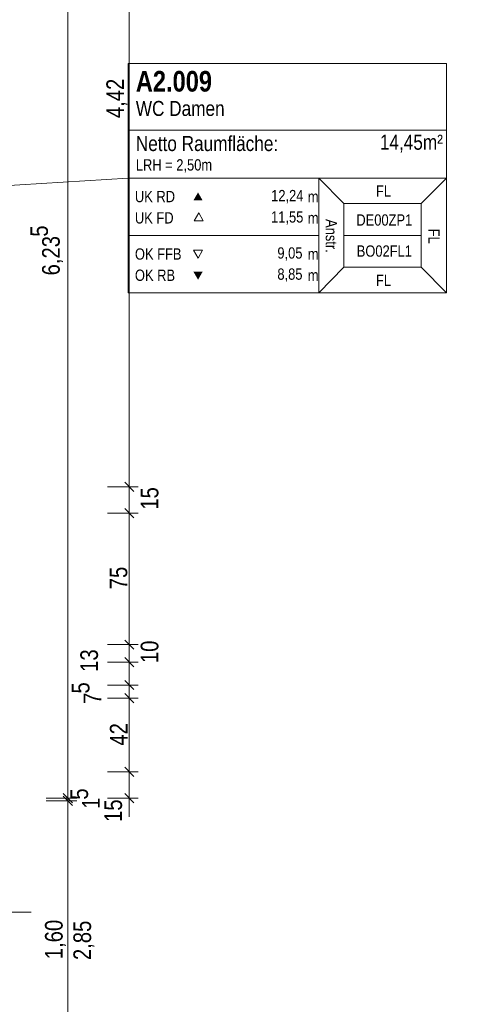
# Model space of a CAD drawing. Extents: x -634 to 300, y 62 to 1102.
# Tile 98 of 125: x -318 to -268, y 614 to 726. Entities that reach past the tile are written whole.
import ezdxf

# ---------------------------------------------------------------- set-up
doc = ezdxf.new("R2010")
doc.units = 0
doc.layers.get('0').update_dxf_attribs({"lineweight": 13})
for name, color, linetype, lineweight, true_color in [('70 -75 Raumstempel- 1 Raumstempel-A06CPVZWL0', 1, 'Continuous', 50, 0xff0000), ('70 -75 Raumstempel-2 Verweislinie', 3, 'Continuous', 9, 0x00ff00), ('70 -76 Bemaßung- 2 Allgemein', 9, 'Continuous', 5, 0x808080)]:
    doc.layers.add(name, color=color, linetype=linetype, lineweight=lineweight, true_color=true_color)
doc.styles.get("Standard").update_dxf_attribs({"font": 'ARIALN.TTF'})

# ---------------------------------------------------------------- blocks, each defined once
blk = doc.blocks.new('Referenz-A06CPW02L0')
at = {"layer": '70 -75 Raumstempel- 1 Raumstempel-A06CPVZWL0', "color": 0, "lineweight": 9}
for p, q in [((-305.16, 720.94), (-305.16, 694.8)), ((-268.83, 720.94), (-305.16, 720.94)), ((-268.83, 694.8), (-268.83, 720.94)), ((-268.83, 713.35), (-305.16, 713.35)), ((-305.16, 707.87), (-283.43, 707.87)), ((-280.55, 704.98), (-283.43, 707.87)), ((-268.83, 707.87), (-283.43, 707.87)), ((-283.43, 707.87), (-283.43, 694.8)), ((-271.72, 704.98), (-268.83, 707.87)), ((-280.55, 697.7), (-280.55, 704.98)), ((-280.55, 704.98), (-271.72, 704.98)), ((-271.72, 697.7), (-271.72, 704.98)), ((-297.12, 703.91), (-297.64, 703.01)), ((-296.6, 703.01), (-297.12, 703.91)), ((-297.64, 703.01), (-296.6, 703.01)), ((-305.16, 701.34), (-283.43, 701.34)), ((-271.72, 701.34), (-280.55, 701.34)), ((-297.19, 698.74), (-297.72, 699.64)), ((-297.72, 699.64), (-296.67, 699.64)), ((-296.67, 699.64), (-297.19, 698.74)), ((-280.55, 697.7), (-283.43, 694.8)), ((-280.55, 697.7), (-271.72, 697.7)), ((-271.72, 697.7), (-268.83, 694.8)), ((-268.83, 694.8), (-305.16, 694.8))]:
    blk.add_line(p, q, dxfattribs=at)
at = {"layer": '70 -75 Raumstempel- 1 Raumstempel-A06CPVZWL0', "color": 0, "lineweight": 0}
for points in [[(-296.67, 705.33), (-297.19, 706.24), (-297.72, 705.33)], [(-296.67, 697.2), (-297.19, 696.29), (-297.72, 697.2)]]:
    blk.add_solid(points, dxfattribs=at)
at = {"layer": '70 -75 Raumstempel-2 Verweislinie', "color": 0, "linetype": 'Continuous', "ltscale": 0.13}
blk.add_line((-305.16, 707.87), (-388.54, 702.73), dxfattribs=at)
at = {"layer": '70 -76 Bemaßung- 2 Allgemein', "color": 0, "linetype": 'Continuous', "ltscale": 0.13}
for p, q in [((-312.03, 638.24), (-312.03, 760.82)), ((-305.03, 673.74), (-305.03, 760.02)), ((-305.03, 673.74), (-305.03, 674.8)), ((-305.03, 671.68), (-305.03, 673.74)), ((-305.03, 671.68), (-305.03, 673.74)), ((-307.53, 672.68), (-304.03, 672.68)), ((-307.53, 672.68), (-304.03, 672.68)), ((-305.03, 669.68), (-305.03, 672.68)), ((-305.03, 670.68), (-305.03, 668.62)), ((-305.03, 670.68), (-305.03, 668.62)), ((-307.53, 669.68), (-304.03, 669.68)), ((-307.53, 669.68), (-304.03, 669.68)), ((-305.03, 668.62), (-305.03, 667.56)), ((-305.03, 655.74), (-305.03, 668.62)), ((-305.03, 655.74), (-305.03, 656.8)), ((-305.03, 653.68), (-305.03, 655.74)), ((-305.03, 653.68), (-305.03, 655.74)), ((-307.53, 654.68), (-304.03, 654.68)), ((-307.53, 654.68), (-304.03, 654.68)), ((-305.03, 652.68), (-305.03, 654.68)), ((-305.03, 653.68), (-305.03, 651.62)), ((-305.03, 653.68), (-305.03, 651.62)), ((-307.53, 652.68), (-304.03, 652.68)), ((-307.53, 652.68), (-304.03, 652.68)), ((-305.03, 651.62), (-305.03, 650.56)), ((-305.03, 651.14), (-305.03, 651.62)), ((-305.03, 649.08), (-305.03, 651.14)), ((-307.53, 650.08), (-304.03, 650.08)), ((-307.53, 650.08), (-304.03, 650.08)), ((-305.03, 651.08), (-305.03, 649.02)), ((-305.03, 649.64), (-305.03, 649.02)), ((-305.03, 647.58), (-305.03, 649.64)), ((-305.03, 649.58), (-305.03, 647.52)), ((-307.53, 648.58), (-304.03, 648.58)), ((-307.53, 648.58), (-304.03, 648.58)), ((-305.03, 641.24), (-305.03, 647.52)), ((-305.03, 641.24), (-305.03, 642.3)), ((-305.03, 639.18), (-305.03, 641.24)), ((-305.03, 639.18), (-305.03, 641.24)), ((-307.53, 640.18), (-304.03, 640.18)), ((-307.53, 640.18), (-304.03, 640.18)), ((-305.03, 637.18), (-305.03, 640.18)), ((-312.03, 638.24), (-312.03, 639.3)), ((-312.03, 636.18), (-312.03, 638.24)), ((-312.03, 636.18), (-312.03, 638.24)), ((-312.03, 637.88), (-312.03, 635.82)), ((-312.03, 637.88), (-312.03, 635.82)), ((-305.03, 638.18), (-305.03, 636.12)), ((-314.53, 637.18), (-311.03, 637.18)), ((-314.53, 637.18), (-311.03, 637.18)), ((-314.53, 636.88), (-311.03, 636.88)), ((-314.53, 636.88), (-311.03, 636.88)), ((-312.03, 636.88), (-312.03, 637.18)), ((-307.53, 637.18), (-304.03, 637.18)), ((-312.03, 635.82), (-312.03, 634.76)), ((-312.03, 605.94), (-312.03, 635.82)), ((-305.03, 636.12), (-305.03, 635.06)), ((-319.33, 624.18), (-317.27, 624.18)), ((-317.27, 624.18), (-316.21, 624.18))]:
    blk.add_line(p, q, dxfattribs=at)
at = {"layer": '70 -76 Bemaßung- 2 Allgemein', "color": 0, "linetype": 'Continuous', "lineweight": 20, "ltscale": 0.2}
for p, q in [((-304.5, 672.15), (-305.56, 673.21)), ((-304.5, 672.15), (-305.56, 673.21)), ((-305.56, 670.21), (-304.5, 669.15)), ((-305.56, 670.21), (-304.5, 669.15)), ((-304.5, 654.15), (-305.56, 655.21)), ((-304.5, 654.15), (-305.56, 655.21)), ((-305.56, 653.21), (-304.5, 652.15)), ((-305.56, 653.21), (-304.5, 652.15)), ((-304.5, 649.55), (-305.56, 650.61)), ((-305.56, 650.61), (-304.5, 649.55)), ((-304.5, 648.05), (-305.56, 649.11)), ((-305.56, 649.11), (-304.5, 648.05)), ((-304.5, 639.65), (-305.56, 640.71)), ((-304.5, 639.65), (-305.56, 640.71)), ((-311.5, 636.65), (-312.56, 637.71)), ((-311.5, 636.65), (-312.56, 637.71)), ((-305.56, 637.71), (-304.5, 636.65)), ((-312.56, 637.41), (-311.5, 636.35)), ((-312.56, 637.41), (-311.5, 636.35))]:
    blk.add_line(p, q, dxfattribs=at)
at = {"layer": '70 -75 Raumstempel- 1 Raumstempel-A06CPVZWL0', "color": 0, "linetype": 'Continuous', "ltscale": 0.5, "attachment_point": 1}
for s, insert, char_height, rotation in [('{\\fArial Narrow|b1|i0;A2.009}', (-304.29, 720.09), 2.3536, 0), ('{\\fArial Narrow;WC Damen}', (-304.29, 716.67), 1.7117, 0), ('{\\fArial Narrow;Netto Raumfläche:}', (-304.29, 712.67), 1.7117, 0), ('{\\fArial Narrow;14,45m²}', (-276.45, 712.82), 1.7117, 0), ('{\\fArial Narrow;LRH = 2,50m}', (-304.29, 710.02), 1.2838, 0), ('{\\fArial Narrow;UK RD}', (-304.39, 706.41), 1.2838, 0), ('{\\fArial Narrow;12,24}', (-288.85, 706.52), 1.2838, 0), ('{\\fArial Narrow;FL}', (-276.9, 707.04), 1.2838, 0), ('{\\fArial Narrow;m}', (-284.67, 706.4), 1.2838, 0), ('{\\fArial Narrow;UK FD}', (-304.39, 703.98), 1.2838, 0), ('{\\fArial Narrow;11,55}', (-288.86, 704.09), 1.2838, 0), ('{\\fArial Narrow;m}', (-284.67, 703.97), 1.2838, 0), ('{\\fArial Narrow;Anstr.}', (-281.34, 703.2), 1.2838, 270), ('{\\fArial Narrow;DE00ZP1}', (-279.13, 703.74), 1.2838, 0), ('{\\fArial Narrow;FL}', (-269.64, 702.11), 1.2838, 270), ('{\\fArial Narrow;OK FFB}', (-304.39, 699.86), 1.2838, 0), ('{\\fArial Narrow;9,05}', (-288.14, 699.98), 1.2838, 0), ('{\\fArial Narrow;m}', (-284.67, 699.86), 1.2838, 0), ('{\\fArial Narrow;BO02FL1}', (-279.09, 700.2), 1.2838, 0), ('{\\fArial Narrow;OK RB}', (-304.39, 697.44), 1.2838, 0), ('{\\fArial Narrow;8,85}', (-288.14, 697.57), 1.2838, 0), ('{\\fArial Narrow;m}', (-284.67, 697.44), 1.2838, 0), ('{\\fArial Narrow;FL}', (-276.9, 696.87), 1.2838, 0)]:
    blk.add_mtext(s, dxfattribs=dict(at, insert=insert, char_height=char_height, rotation=rotation))
at = {"layer": '70 -76 Bemaßung- 2 Allgemein', "color": 0, "linetype": 'Continuous', "ltscale": 0.13, "char_height": 2.0138, "attachment_point": 1, "rotation": 90}
for s, insert in [('{\\fArial Narrow;4,42}', (-307.65, 714.71)), ('{\\fArial Narrow;5}', (-316.33, 701.19)), ('{\\fArial Narrow;6,23}', (-314.98, 696.78)), ('{\\fArial Narrow;15}', (-303.73, 670.07)), ('{\\fArial Narrow;75}', (-307.28, 661)), ('{\\fArial Narrow;13}', (-310.62, 651.58)), ('{\\fArial Narrow;10}', (-303.73, 652.58)), ('{\\fArial Narrow;5}', (-311.59, 649.11)), ('{\\fArial Narrow;7}', (-310.25, 647.93)), ('{\\fArial Narrow;42}', (-307.25, 643.17)), ('{\\fArial Narrow;5}', (-311.75, 637.01)), ('{\\fArial Narrow;1}', (-310.41, 635.97)), ('{\\fArial Narrow;15}', (-307.88, 634.47)), ('{\\fArial Narrow;1,60}', (-314.65, 618.82)), ('{\\fArial Narrow;2,85}', (-311.41, 618.72))]:
    blk.add_mtext(s, dxfattribs=dict(at, insert=insert))

msp = doc.modelspace()

# ---------------------------------------------------------------- block references
at = {"color": 8, "lineweight": 13, "ltscale": 0.13, "true_color": 0x808080}
msp.add_blockref('Referenz-A06CPW02L0', (0, 0), dxfattribs=at)

doc.saveas('drawing.dxf')
